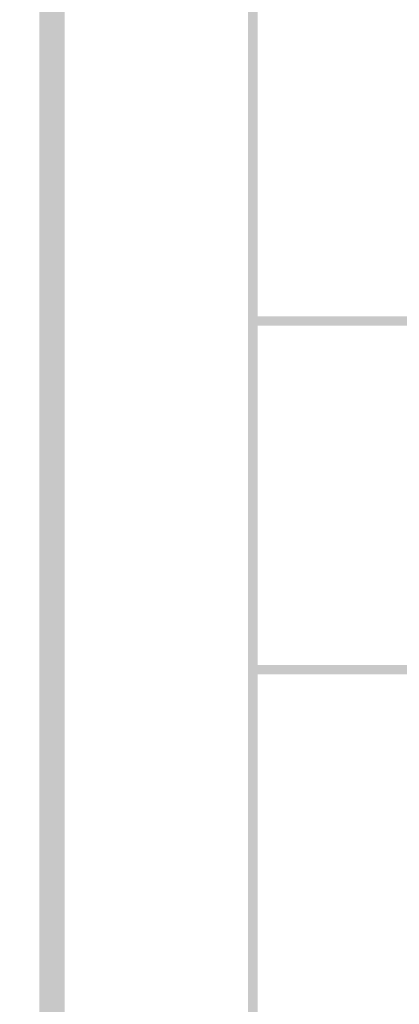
# Model space of a CAD drawing. Header units: metres. Extents: x 2193651 to 2201499, y 493187 to 494493.
# Tile 34 of 76: x 2199363 to 2199375, y 493924 to 493955. Entities that reach past the tile are written whole.
import ezdxf

# ---------------------------------------------------------------- set-up
doc = ezdxf.new("R2010")
doc.units = ezdxf.units.M
doc.set_wipeout_variables(frame=1)
doc.layers.add('Border', color=3, linetype='Continuous')
doc.layers.add('p', color=7, linetype='Continuous')

# ---------------------------------------------------------------- blocks, each defined once
blk = doc.blocks.new('ж9итдщд')
at = {"layer": 'p', "color": 251, "linetype": 'Continuous', "true_color": 0x5d5d5d}
blk.add_lwpolyline([(2196435.932, 493898.826), (2196424.532, 493908.606), (2196413.212, 493919.166), (2196374.972, 493953.266), (2196370.152, 493948.206), (2196339.852, 493915.646), (2196338.312, 493907.726), (2196342.692, 493900.826), (2196394.152, 493850.226), (2196431.732, 493892.246)], close=True, dxfattribs=at)
at = {"color": 7, "lineweight": 0, "true_color": 0xffffff}
blk.add_wipeout([(2197379.001, 493517.103), (2197495.512, 493517.103), (2197495.512, 494487.366), (2196201.796, 494487.366), (2196201.796, 493187.366), (2197495.512, 493187.366), (2197495.512, 493517.103), (2196554.68, 493517.103), (2196554.68, 493858.249), (2197070.734, 494090.366), (2197224.867, 494090.366), (2197276.818, 493979.65), (2197379.001, 493803.734)], dxfattribs=at)

msp = doc.modelspace()

# ---------------------------------------------------------------- block references
at = {"color": 1, "lineweight": 100}
msp.add_blockref('ж9итдщд', (3000, 0), dxfattribs=at)

# ---------------------------------------------------------------- next in the draw order: linework, layer by layer
at = {"const_width": 0.3}
for points in [[(2199370.249, 493841.898), (2199370.249, 493978.278)], [(2199370.249, 493945.278), (2199491.63, 493945.278)], [(2199370.249, 493934.278), (2199491.63, 493934.278)]]:
    msp.add_lwpolyline(points, dxfattribs=at)
at = {"layer": 'Border', "color": 7, "lineweight": 0, "const_width": 0.8}
msp.add_lwpolyline([(2199363.912, 494096.166), (2200554.912, 494096.166), (2200554.912, 493512.166), (2199363.912, 493512.166)], close=True, dxfattribs=at)

doc.saveas('drawing.dxf')
